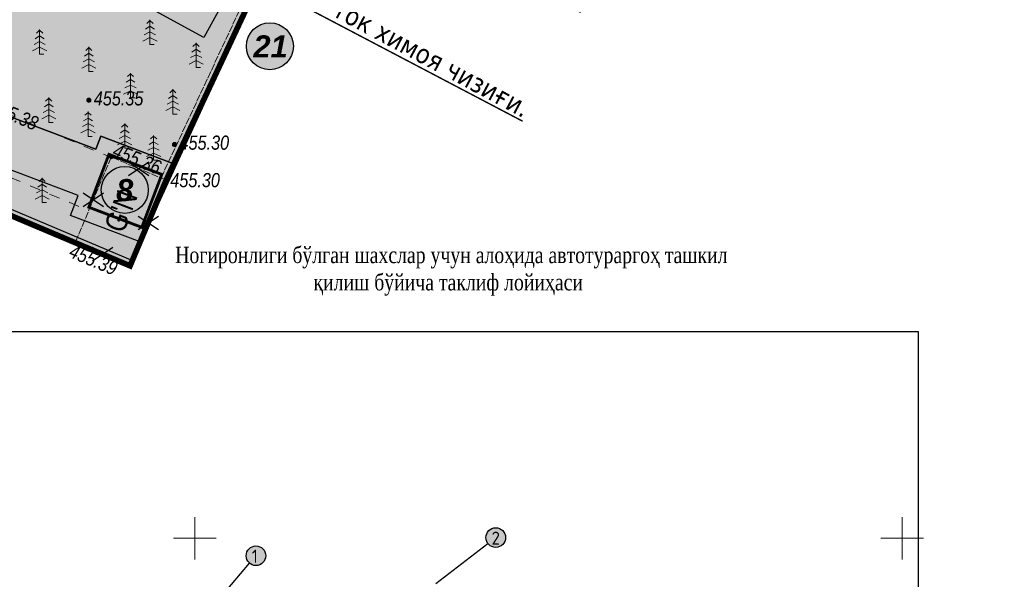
# Model space of a CAD drawing. Extents: x 398198 to 398512, y 4213857 to 4214102.
# Tile 21 of 36: x 398338 to 398407, y 4213947 to 4213987. Entities that reach past the tile are written whole.
import ezdxf
from ezdxf.enums import TextEntityAlignment as Align

# ---------------------------------------------------------------- set-up
doc = ezdxf.new("R2010")
doc.units = 0
doc.header["$LTSCALE"] = 0.5
doc.header["$MEASUREMENT"] = 0
for name, pattern in [('Build_Contour_Notresid_m1', [1, 1, 0]), ('Fence_Stone_Contour_Mr1m_m1', [1, 1, 0]), ('Footway_NotBorder_Line_m1', [3, 1.5, -1.5]), ('ГОСТ 2.303 6', [12, 8, -1.5, 1, -1.5])]:
    doc.linetypes.add(name, pattern=pattern)
for name, color, linetype in [('(003) Пункты', 7, 'Continuous'), ('Bino', 7, 'Continuous'), ('Inshoot', 7, 'Continuous'), ('TREE', 74, 'Continuous'), ('выноска_координат', 7, 'Continuous')]:
    doc.layers.add(name, color=color, linetype=linetype)
doc.layers.add('.', color=7, linetype='Continuous', lineweight=15)
doc.layers.add('Yozuvlar', color=250, linetype='Continuous', lineweight=18)
doc.layers.add('AUTO#_ROADS_EXIST_L', color=7, linetype='Continuous', lineweight=15, true_color=0x000000)
doc.layers.add('GREEN_VGTAT_SRVEY_B', color=7, linetype='Continuous', lineweight=15, true_color=0x000000)
for name, color, linetype, true_color in [('BUILD_NORES_CNTUR_P', 7, 'Continuous', 0x000000), ('BUILD_NORES_TITLE_T', 7, 'Continuous', 0x000000), ('FENCE_GRDRL_#####_L', 7, 'Continuous', 0x000000), ('GEODS_POINT_GRID#_B', 7, 'Continuous', 0x000000), ('RELEF_POINT_PICKT_B', 7, 'Continuous', 0x000000), ('RELEF_POINT_PICKT_T', 7, 'Continuous', 0x000000)]:
    doc.layers.add(name, color=color, linetype=linetype, true_color=true_color)
doc.styles.add('ESKD1', font='times.ttf', dxfattribs={"width": 0.8, "oblique": 15})
doc.styles.add('GOST-2.304_Type-B', font='GOST_Common.ttf')
doc.styles.add('MtXpl_Times_New_Roma', font='times.ttf')
doc.styles.add('Д-431 (Arial Narrow К)', font='ARIALNI.TTF', dxfattribs={"height": 1})
doc.styles.add('Р-131 (Arial Narrow)', font='ARIALN.TTF', dxfattribs={"height": 1})
doc.linetypes.add('Fence_Stone_Mr1m_08_m1', pattern='A,8,[1,Topography.shx,S=0.8,R=90,X=0,Y=0],0', length=8)
picture_1 = doc.add_image_def('image1.png', size_in_pixel=(1496, 841))
pattern_1 = [(12.949675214, (0, 0), (0.225141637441, 0.359598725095), [0.15, -0.45]), (102.949675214, (0.0899, -0.0563), (-0.359598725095, 0.225141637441), [0.15, -0.45])]

# ---------------------------------------------------------------- blocks, each defined once
blk = doc.blocks.new('GreenSpruce_m1')
at = {"layer": 'GREEN_VGTAT_SRVEY_B', "color": 18, "linetype": 'Continuous', "lineweight": 13, "true_color": 0x000000, "flags": 128}
for points in [[(-0.44, 3), (0, 3.4), (0.44, 3)], [(0, 3.5), (0, 0), (0.6, 0)], [(-0.8, 1.4), (0, 1.8), (0.8, 1.4)], [(-0.62, 2.2), (0, 2.6), (0.62, 2.2)], [(-1, 0.5), (0, 1), (1, 0.5)]]:
    blk.add_lwpolyline(points, dxfattribs=at)
blk = doc.blocks.new('CrossCoord_m1')
at = {"layer": 'GEODS_POINT_GRID#_B', "color": 3, "lineweight": 20, "true_color": 0x00ff00, "flags": 128}
for points in [[(0, 3), (0, -3)], [(-3, 0), (3, 0)]]:
    blk.add_lwpolyline(points, dxfattribs=at)
blk = doc.blocks.new('PointHight_m1')
at = {"layer": 'RELEF_POINT_PICKT_B', "linetype": 'Continuous', "lineweight": 15, "true_color": 0x000000}
h = blk.add_hatch(color=18, dxfattribs=at)
edge = h.paths.add_edge_path()
edge.add_arc((0, 0), 0.3, 0, 360)
at = {"layer": 'RELEF_POINT_PICKT_B', "color": 18, "linetype": 'Continuous', "lineweight": 15, "true_color": 0x000000}
blk.add_circle((0, 0), 0.3, dxfattribs=at)
blk.add_point((0, 0), dxfattribs=at)
blk = doc.blocks.new('wdqwqwwq')
at = {"layer": 'AUTO#_ROADS_EXIST_L', "color": 18, "linetype": 'Footway_NotBorder_Line_m1', "lineweight": 15, "true_color": 0x000000}
for points, elevation in [([(398343.55, 4214004.36), (398334.68, 4213983.58), (398335.25, 4213980.64), (398344.085, 4213976.911)], 455.485), ([(398324.54, 4213980.75), (398342.504, 4213973.167)], 455.295)]:
    blk.add_lwpolyline(points, dxfattribs=dict(at, elevation=elevation))
at = {"layer": 'BUILD_NORES_CNTUR_P', "color": 18, "linetype": 'Build_Contour_Notresid_m1', "lineweight": 13, "true_color": 0x000000, "flags": 128}
blk.add_lwpolyline([(398341.552, 4213970.911), (398345.433, 4213969.273), (398347.981, 4213975.311), (398344.101, 4213976.949)], close=True, dxfattribs=at)
at = {"layer": 'FENCE_GRDRL_#####_L', "color": 18, "linetype": 'Fence_Stone_Mr1m_08_m1', "lineweight": 13, "true_color": 0x000000}
for points, elevation in [([(398347.92, 4213975.18), (398358.06, 4213996.85), (398342.04, 4214005.11)], 455.28), ([(398308.447, 4213941.11), (398314.78, 4213956.777), (398323.893, 4213978.366), (398341.552, 4213970.911)], 455.484)]:
    blk.add_lwpolyline(points, dxfattribs=dict(at, elevation=elevation))
at = {"layer": 'FENCE_GRDRL_#####_L', "color": 18, "linetype": 'Fence_Stone_Contour_Mr1m_m1', "lineweight": 13, "true_color": 0x000000}
for points, elevation in [([(398347.613, 4213975.467), (398357.535, 4213996.671), (398341.857, 4214004.754)], 455.28), ([(398308.072, 4213941.252), (398314.41, 4213956.93), (398323.68, 4213978.89), (398341.708, 4213971.28)], 455.484)]:
    blk.add_lwpolyline(points, dxfattribs=dict(at, elevation=elevation))
at = {"layer": 'GEODS_POINT_GRID#_B', "color": 3, "true_color": 0x00ff00, "xscale": 0.5, "yscale": 0.5, "zscale": 0.5}
for p in [(398350, 4213950), (398400, 4213950)]:
    blk.add_blockref('CrossCoord_m1', p, dxfattribs=at)
at = {"layer": 'GREEN_VGTAT_SRVEY_B', "color": 18, "true_color": 0x000000, "xscale": 0.5, "yscale": 0.5, "zscale": 0.5}
for p in [(398346.831, 4213984.894), (398339.035, 4213984.212), (398342.51, 4213982.987), (398350.093, 4213983.272), (398345.452, 4213981.133), (398339.678, 4213979.4), (398348.449, 4213979.989), (398342.454, 4213978.406), (398345.048, 4213977.568), (398347.091, 4213976.731), (398339.215, 4213973.722)]:
    blk.add_blockref('GreenSpruce_m1', p, dxfattribs=at)
at = {"layer": 'RELEF_POINT_PICKT_B', "color": 18, "true_color": 0x000000, "xscale": 0.5, "yscale": 0.5, "zscale": 0.5}
for p in [(398342.51, 4213980.96, 455.345), (398348.57, 4213977.83, 455.295), (398344.11, 4213976.97, 455.361), (398347.92, 4213975.18, 455.3), (398341.55, 4213970.91, 455.39)]:
    blk.add_blockref('PointHight_m1', p, dxfattribs=at)
at = {"layer": 'BUILD_NORES_TITLE_T', "color": 18, "true_color": 0x000000, "style": 'Р-131 (Arial Narrow)'}
blk.add_text("G'N", height=1.5, rotation=69.21698, dxfattribs=at).set_placement((398344.775, 4213973.123), align=Align.MIDDLE)
at = {"layer": 'RELEF_POINT_PICKT_T', "color": 18, "true_color": 0x000000, "style": 'Д-431 (Arial Narrow К)'}
for s, p in [('455.35', (398342.86, 4213981.095, 455.345)), ('455.30', (398348.92, 4213977.965, 455.295)), ('455.30', (398348.27, 4213975.315, 455.3))]:
    blk.add_text(s, height=1, dxfattribs=at).set_placement(p, align=Align.MIDDLE_LEFT)
for s, rotation, p in [('455.38', 337.11388, (398335.625, 4213980.628, 455.379)), ('455.36', 337.99385, (398344.29, 4213977.473, 455.361)), ('455.39', 337.15173, (398341.219, 4213970.371, 455.39))]:
    blk.add_text(s, height=1, rotation=rotation, dxfattribs=at).set_placement(p, align=Align.MIDDLE_LEFT)
blk = doc.blocks.new('ииваиава')
at = {"color": 1, "linetype": 'Continuous'}
for points in [[(402379.07, 4230314.276), (402380.796, 4230315.426)], [(402379.07, 4230315.426), (402380.796, 4230314.276)]]:
    blk.add_lwpolyline(points, dxfattribs=at)
blk = doc.blocks.new('ЦЕППП3П')
at = {"layer": '.', "linetype": 'ByBlock', "lineweight": 30, "true_color": 0xffffff}
h = blk.add_hatch(color=7, dxfattribs=at)
h.dxf.hatch_style = 1
edge = h.paths.add_edge_path()
edge.add_arc((45296.45, 54957.093), 1.274, 0, 360)
at = {"color": 0, "linetype": 'ByBlock', "lineweight": 25}
blk.add_circle((45296.45, 54957.093), 1.274, dxfattribs=at)
blk = doc.blocks.new('A$C4a8f4e8c')
at = {"layer": '.', "linetype": 'ByBlock', "lineweight": 25}
h = blk.add_hatch(color=30, dxfattribs=at)
h.dxf.hatch_style = 1
h.paths.add_polyline_path([(0.11, 1.1, 1), (0.11, -1.3, 1)])
at = {"layer": 'выноска_координат', "color": 0, "linetype": 'ByBlock', "lineweight": 25}
blk.add_circle((0.11, -0.1), 1.2, dxfattribs=at)
at = {"layer": 'выноска_координат', "linetype": 'ByBlock', "style": 'GOST-2.304_Type-B'}
blk.add_text('1', height=1.6, dxfattribs=at).set_placement((-0.41, -0.97))
blk = doc.blocks.new('A$C8d5df05f')
at = {"layer": '.', "linetype": 'ByBlock', "lineweight": 25}
h = blk.add_hatch(color=30, dxfattribs=at)
h.dxf.hatch_style = 1
h.paths.add_polyline_path([(-0.19, 1.34, 1), (-0.19, -1.06, 1)])
at = {"layer": 'выноска_координат', "color": 0, "linetype": 'ByBlock', "lineweight": 25}
blk.add_circle((-0.19, 0.14), 1.2, dxfattribs=at)
at = {"layer": 'выноска_координат', "linetype": 'ByBlock', "style": 'GOST-2.304_Type-B'}
blk.add_text('2', height=1.6, dxfattribs=at).set_placement((-0.71, -0.73))
blk = doc.blocks.new('A$Cf963658c')
at = {"layer": '.', "linetype": 'ByBlock', "lineweight": 25}
h = blk.add_hatch(color=30, dxfattribs=at)
h.dxf.hatch_style = 1
h.paths.add_polyline_path([(-0.13, 1.06, 1), (-0.13, -1.34, 1)])
at = {"layer": 'выноска_координат', "color": 0, "linetype": 'ByBlock', "lineweight": 25}
blk.add_circle((-0.13, -0.14), 1.2, dxfattribs=at)
at = {"layer": 'выноска_координат', "linetype": 'ByBlock', "style": 'GOST-2.304_Type-B'}
blk.add_text('3', height=1.6, dxfattribs=at).set_placement((-0.64, -1.01))
blk = doc.blocks.new('A$C7f385264')
at = {"layer": '.', "linetype": 'ByBlock', "lineweight": 25}
h = blk.add_hatch(color=30, dxfattribs=at)
h.dxf.hatch_style = 1
h.paths.add_polyline_path([(-0.18, 0.95, 1), (-0.18, -1.45, 1)])
at = {"layer": 'выноска_координат', "color": 0, "linetype": 'ByBlock', "lineweight": 25}
blk.add_circle((-0.18, -0.25), 1.2, dxfattribs=at)
at = {"layer": 'выноска_координат', "linetype": 'ByBlock', "style": 'GOST-2.304_Type-B'}
blk.add_text('4', height=1.6, dxfattribs=at).set_placement((-0.7, -1.12))
blk = doc.blocks.new('A$C6753d395')
at = {"layer": '.', "linetype": 'ByBlock', "lineweight": 25}
h = blk.add_hatch(color=30, dxfattribs=at)
h.dxf.hatch_style = 1
h.paths.add_polyline_path([(-0.18, 1.3, 1), (-0.18, -1.1, 1)])
at = {"layer": 'выноска_координат', "color": 0, "linetype": 'ByBlock', "lineweight": 25}
blk.add_circle((-0.18, 0.1), 1.2, dxfattribs=at)
at = {"layer": 'выноска_координат', "linetype": 'ByBlock', "style": 'GOST-2.304_Type-B'}
blk.add_text('5', height=1.6, dxfattribs=at).set_placement((-0.7, -0.77))
blk = doc.blocks.new('A$Cb9c1f69b')
at = {"layer": '.', "linetype": 'ByBlock', "lineweight": 25}
h = blk.add_hatch(color=30, dxfattribs=at)
h.dxf.hatch_style = 1
h.paths.add_polyline_path([(0.01, 1.17, 1), (0.01, -1.23, 1)])
at = {"layer": 'выноска_координат', "color": 0, "linetype": 'ByBlock', "lineweight": 25}
blk.add_circle((0.01, -0.03), 1.2, dxfattribs=at)
at = {"layer": 'выноска_координат', "linetype": 'ByBlock', "style": 'GOST-2.304_Type-B'}
blk.add_text('6', height=1.6, dxfattribs=at).set_placement((-0.51, -0.9))
blk = doc.blocks.new('A$C4c581c9c')
at = {"layer": '.', "linetype": 'ByBlock', "lineweight": 25}
h = blk.add_hatch(color=30, dxfattribs=at)
h.dxf.hatch_style = 1
h.paths.add_polyline_path([(-0.07, 1.17, 1), (-0.07, -1.23, 1)])
at = {"layer": 'выноска_координат', "color": 0, "linetype": 'ByBlock', "lineweight": 25}
blk.add_circle((-0.07, -0.03), 1.2, dxfattribs=at)
at = {"layer": 'выноска_координат', "linetype": 'ByBlock', "style": 'GOST-2.304_Type-B'}
blk.add_text('7', height=1.6, dxfattribs=at).set_placement((-0.58, -0.9))
blk = doc.blocks.new('ппкцупцку')
at = {"layer": 'выноска_координат', "color": 30, "linetype": 'ByBlock', "lineweight": 30}
for points in [[(851.11, 229.28), (857.48, 234.17)], [(822.78, 225.25), (828.31, 231.76)], [(804.32, 219.81), (802.04, 210.04)], [(852.06, 209.65), (856.52, 220.24)], [(833.07, 217.56), (826.59, 212.55)], [(819.34, 206.12), (812.56, 216.12)], [(805.97, 199.62), (814.87, 205.01)]]:
    blk.add_lwpolyline(points, dxfattribs=at)
at = {"layer": 'выноска_координат', "color": 0, "linetype": 'ByBlock', "lineweight": 25}
for name, p in [('A$C8d5df05f', (858.62, 234.76)), ('A$C4a8f4e8c', (828.98, 232.78)), ('A$Cf963658c', (857.11, 221.49)), ('A$Cb9c1f69b', (833.06, 218.79)), ('A$C7f385264', (812.07, 217.37)), ('A$C6753d395', (804.96, 199.51))]:
    blk.add_blockref(name, p, dxfattribs=at)
at = {"layer": 'выноска_координат', "color": 0, "linetype": 'ByBlock', "lineweight": 30}
blk.add_blockref('A$C4c581c9c', (804.9, 220.71), dxfattribs=at)
blk.add_blockref('A$C4c581c9c', (804.9, 220.71), dxfattribs=at)
at = {"layer": 'выноска_координат', "color": 0, "linetype": 'ByBlock', "lineweight": 25}
image = blk.add_image(picture_1, insert=(796.13, 196.04), size_in_units=(113.97, 64.07), dxfattribs=at)
image.dxf.flags = 7

msp = doc.modelspace()

# ---------------------------------------------------------------- hatches: boundary and pattern name
at = {"lineweight": 0, "true_color": 0xf96c6c, "transparency": 33554687}
h = msp.add_hatch(color=11, dxfattribs=at)
h.dxf.hatch_style = 1
h.paths.add_polyline_path([(398342.511, 4213973.397), (398343.93, 4213977.137), (398347.67, 4213975.718), (398346.251, 4213971.978)])
at = {"layer": 'Bino', "lineweight": 15, "ltscale": 0.1}
h = msp.add_hatch(color=254, dxfattribs=at)
h.dxf.hatch_style = 1
h.paths.add_polyline_path([(398233.342, 4213931.644), (398271.65, 4213917.38), (398291.794, 4213909.099), (398303.242, 4213940.203), (398309.986, 4213937.71), (398310.86, 4213940.19), (398308.097, 4213941.312), (398323.516, 4213978.502), (398345.425, 4213969.254), (398358.067, 4213996.88), (398377.248, 4213987.183), (398382.662, 4213997.892), (398269.852, 4214054.924), (398264.438, 4214044.215), (398272.95, 4214039.91), (398267.49, 4214024.12), (398249.17, 4213975.89), (398241.71, 4213955.82), (398239.555, 4213948.88)])
at = {"layer": 'TREE', "lineweight": 0}
h = msp.add_hatch(dxfattribs=at)
h.set_pattern_fill('CROSS', color=256, scale=1.2, angle=12.94968)
h.set_pattern_definition(pattern_1)
edge = h.paths.add_edge_path()
edge.add_line((398338.103, 4213992.26), (398334.53, 4213982.843))
edge.add_arc((398336.4, 4213982.133), 2, 159.22381, 249.22381)
edge.add_line((398335.69, 4213980.263), (398342.995, 4213977.492))
edge.add_line((398342.995, 4213977.492), (398343.35, 4213978.427))
edge.add_line((398343.35, 4213978.427), (398348.516, 4213976.467))
edge.add_line((398348.516, 4213976.467), (398358.067, 4213996.88))
edge.add_line((398358.067, 4213996.88), (398342.786, 4214004.605))
edge.add_line((398342.786, 4214004.605), (398338.64, 4213993.676))
edge.add_line((398338.64, 4213993.676), (398339.384, 4213993.269))
edge.add_line((398339.384, 4213993.269), (398342.635, 4213999.206))
edge.add_line((398342.635, 4213999.206), (398354.616, 4213992.647))
edge.add_line((398354.616, 4213992.647), (398350.645, 4213985.394))
edge.add_line((398350.645, 4213985.394), (398338.103, 4213992.26))
h = msp.add_hatch(dxfattribs=at)
h.set_pattern_fill('CROSS', color=256, scale=1.2, angle=12.94968)
h.set_pattern_definition(pattern_1)
edge = h.paths.add_edge_path()
edge.add_line((398301.676, 4213945.281), (398308.634, 4213942.642))
edge.add_line((398308.634, 4213942.642), (398311.73, 4213950.3))
edge.add_line((398311.73, 4213950.3), (398314.41, 4213956.93))
edge.add_line((398314.41, 4213956.93), (398323.68, 4213978.89))
edge.add_line((398323.68, 4213978.89), (398345.588, 4213969.642))
edge.add_line((398345.588, 4213969.642), (398346.139, 4213970.951))
edge.add_line((398346.139, 4213970.951), (398341.222, 4213972.817))
edge.add_line((398341.222, 4213972.817), (398341.754, 4213974.219))
edge.add_line((398341.754, 4213974.219), (398314.572, 4213984.532))
edge.add_arc((398313.862, 4213982.662), 2, 69.22381, 159.22381)
edge.add_line((398311.992, 4213983.371), (398306.537, 4213968.993))
edge.add_arc((398308.407, 4213968.283), 2, 159.22381, 249.22381)
edge.add_line((398307.698, 4213966.413), (398315.042, 4213963.627))
edge.add_line((398315.042, 4213963.627), (398310.431, 4213951.529))
edge.add_line((398310.431, 4213951.529), (398304.848, 4213953.646))
edge.add_line((398304.848, 4213953.646), (398301.676, 4213945.281))

# ---------------------------------------------------------------- linework, layer by layer
at = {"linetype": 'Continuous'}
msp.add_lwpolyline([(398233.342, 4213931.644), (398271.65, 4213917.38), (398291.794, 4213909.099), (398303.242, 4213940.203), (398309.986, 4213937.71), (398310.86, 4213940.19), (398308.097, 4213941.312), (398323.516, 4213978.502), (398345.425, 4213969.254), (398358.067, 4213996.88), (398377.248, 4213987.183), (398382.662, 4213997.892), (398269.852, 4214054.924), (398264.438, 4214044.215), (398272.95, 4214039.91), (398267.49, 4214024.12), (398249.17, 4213975.89), (398241.71, 4213955.82), (398239.555, 4213948.88)], close=True, dxfattribs=at)

# ---------------------------------------------------------------- next in the draw order: block references
msp.add_blockref('wdqwqwwq', (0, 0), dxfattribs=at)

# ---------------------------------------------------------------- next in the draw order: hatches: boundary and pattern name
at = {"layer": '.', "linetype": 'Continuous', "lineweight": 35, "true_color": 0xffffff}
h = msp.add_hatch(color=7, dxfattribs=at)
h.dxf.hatch_style = 1
h.paths.add_polyline_path([(398214.889, 4214067.264), (398511.889, 4214067.264), (398511.889, 4213857.264), (398214.889, 4213857.264)])
h.paths.add_polyline_path([(398224.889, 4214064.764), (398509.389, 4214064.764), (398509.389, 4213859.764), (398224.889, 4213859.764)], flags=16)

# ---------------------------------------------------------------- next in the draw order: linework, layer by layer
at = {"color": 6, "linetype": 'Continuous', "const_width": 0.1}
msp.add_lwpolyline([(398270.863, 4214033.945), (398321.43, 4214006.653), (398352.02, 4213990.587), (398373.178, 4213979.476)], dxfattribs=at)
at = {"linetype": 'Continuous'}
msp.add_lwpolyline([(398348.516, 4213976.467), (398343.35, 4213978.427), (398342.995, 4213977.492), (398335.69, 4213980.263, -0.414214), (398334.53, 4213982.843), (398343.246, 4214005.817, -0.445453), (398346.018, 4214006.893), (398350.249, 4214004.754)], format="xyb", dxfattribs=at)
for points in [[(398338.103, 4213992.26), (398334.53, 4213982.843, 0.414214), (398335.69, 4213980.263), (398342.995, 4213977.492), (398343.35, 4213978.427), (398348.516, 4213976.467), (398358.067, 4213996.88), (398342.786, 4214004.605), (398338.64, 4213993.676), (398339.384, 4213993.269), (398342.635, 4213999.206), (398354.616, 4213992.647), (398350.645, 4213985.394)], [(398301.676, 4213945.281), (398308.634, 4213942.642), (398311.73, 4213950.3), (398314.41, 4213956.93), (398323.68, 4213978.89), (398345.588, 4213969.642), (398346.139, 4213970.951), (398341.222, 4213972.817), (398341.754, 4213974.219), (398314.572, 4213984.532, 0.414214), (398311.992, 4213983.371), (398306.537, 4213968.993, 0.414214), (398307.698, 4213966.413), (398315.042, 4213963.627), (398310.431, 4213951.529), (398304.848, 4213953.646)]]:
    msp.add_lwpolyline(points, format="xyb", close=True, dxfattribs=at)
at = {"linetype": 'Continuous', "elevation": 455.36}
msp.add_lwpolyline([(398339.384, 4213993.269), (398342.635, 4213999.206), (398354.616, 4213992.647), (398350.645, 4213985.394), (398338.103, 4213992.26)], dxfattribs=at)
at = {"layer": 'Inshoot', "lineweight": 30, "ltscale": 0.1, "const_width": 0.2}
msp.add_lwpolyline([(398342.511, 4213973.397), (398343.93, 4213977.137), (398347.67, 4213975.718), (398346.251, 4213971.978)], close=True, dxfattribs=at)
at = {"layer": 'Yozuvlar', "color": 6, "linetype": 'ГОСТ 2.303 6', "lineweight": 25, "ltscale": 0.5, "const_width": 0.4}
msp.add_lwpolyline([(398233.342, 4213931.644), (398271.65, 4213917.39), (398291.794, 4213909.099), (398303.264, 4213940.261), (398309.986, 4213937.71), (398310.92, 4213940.171), (398308.097, 4213941.312), (398311.73, 4213950.3), (398314.41, 4213956.93), (398323.516, 4213978.502), (398323.885, 4213978.347), (398345.425, 4213969.254), (398347.978, 4213975.318), (398358.067, 4213996.88), (398272.95, 4214039.91), (398268.73, 4214027.85), (398267.49, 4214024.12), (398252.87, 4213985.27), (398249.17, 4213975.89), (398241.71, 4213955.82), (398239.508, 4213948.75)], close=True, dxfattribs=at)

# ---------------------------------------------------------------- next in the draw order: block references
at = {"xscale": 1.302954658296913, "yscale": 1.302954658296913, "zscale": 1.302954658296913}
for p in [(339336.085, 4142378.177), (339325.833, 4142368.019)]:
    msp.add_blockref('ЦЕППП3П', p, dxfattribs=at)
at = {"linetype": 'Continuous', "xscale": 0.832577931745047, "yscale": 0.832577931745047, "zscale": 0.832577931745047}
for p in [(63333.389, 691909.341), (63330.179, 691907.151), (63334.054, 691905.503), (63330.84, 691903.303)]:
    msp.add_blockref('ииваиава', p, dxfattribs=at)
at = {"color": 0, "linetype": 'Continuous', "xscale": 0.5777260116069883, "yscale": 0.5777260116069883, "zscale": 0.5777260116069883}
msp.add_blockref('ппкцупцку', (397875.336, 4213814.337), dxfattribs=at)

# ---------------------------------------------------------------- next in the draw order: texts
at = {"layer": '(003) Пункты', "color": 6, "insert": (398355.884, 4213990.537), "char_height": 1.35924, "width": 77.00666, "attachment_point": 1, "rotation": 331.77756, "style": 'MtXpl_Times_New_Roma'}
msp.add_mtext('{\\fTahoma|b0|i0|c0|p34;10 \\fTahoma|b0|i0|c204|p34;кв ток химоя чизиғи.}', dxfattribs=at)
at = {"color": 1, "linetype": 'ByBlock', "lineweight": 30, "char_height": 1.56355, "width": 3.2452, "attachment_point": 1}
for s, insert in [('\\pi0.52353;{\\fArial|b1|i1|c0|p34;21}', (398353.616, 4213985.548)), ('\\pi1.07546;{\\fArial|b1|i1|c0|p34;8}', (398343.363, 4213975.39))]:
    msp.add_mtext(s, dxfattribs=dict(at, insert=insert))
at = {"layer": 'выноска_координат', "color": 30, "linetype": 'ByBlock', "lineweight": 30, "insert": (398341.388, 4213970.602), "char_height": 1.15545, "width": 52.56289, "attachment_point": 1, "style": 'ESKD1'}
msp.add_mtext('\\pi7.22473;{\\Q0;\\C0;Ногиронлиги бўлган шахслар учун алоҳида автотураргоҳ ташкил\\P\\pi17.00217;қилиш бўйича таклиф лойиҳаси}', dxfattribs=at)

doc.saveas('drawing.dxf')
